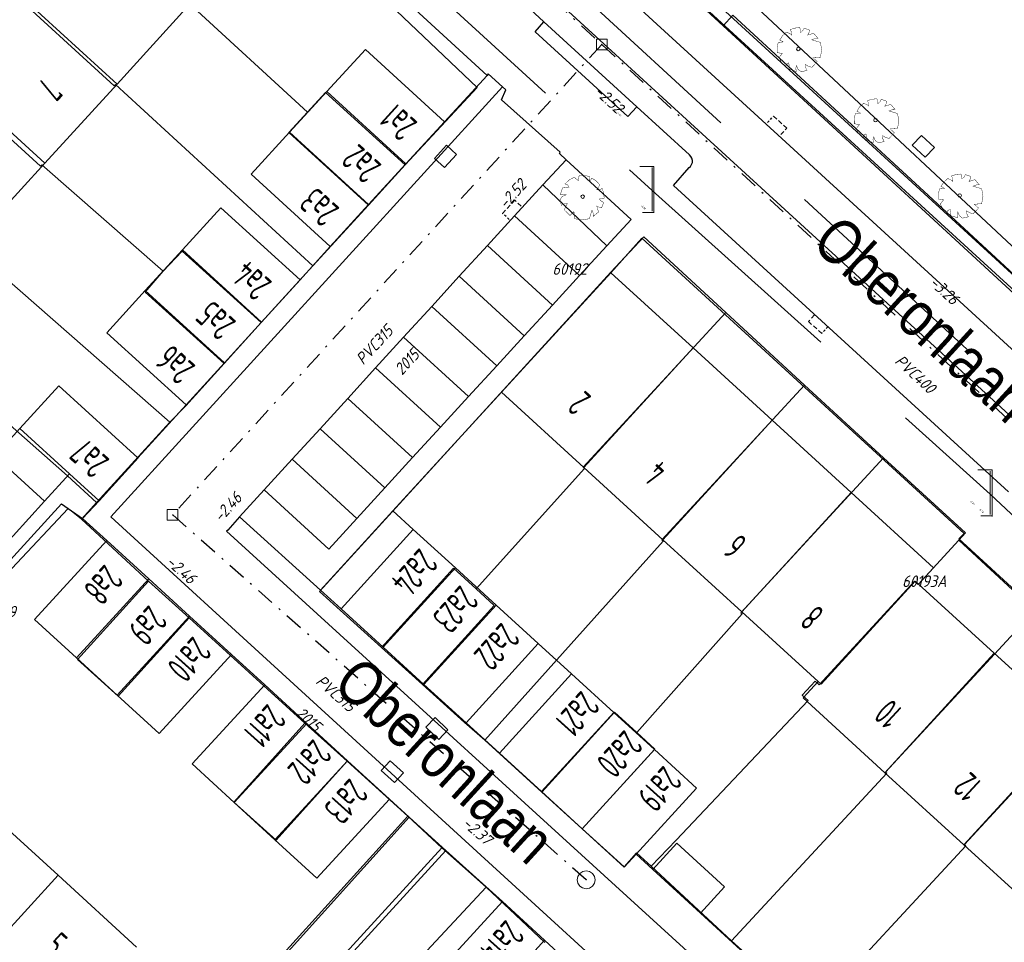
# Model space of a CAD drawing. Header units: metres. Extents: x 111546 to 149831, y 498798 to 507863.
# Tile 156 of 256: x 111795 to 111850, y 501493 to 501545. Entities that reach past the tile are written whole.
import ezdxf
from ezdxf.enums import TextEntityAlignment as Align

# ---------------------------------------------------------------- set-up
doc = ezdxf.new("R2010")
doc.units = ezdxf.units.M
for name, pattern in [('DASHDOT', [25.4, 12.7, -6.35, 0, -6.35]), ('DASHED', [19.05, 12.7, -6.35]), ('HIDDEN', [9.525, 6.35, -3.175])]:
    doc.linetypes.add(name, pattern=pattern)
doc.layers.add('0-kadastrale percelen', color=253, linetype='AI-KADASTRAAL', lineweight=9)
for name, color, linetype in [('2-bs-Put inspectie', 252, 'Continuous'), ('2-bs-Put inspectie nummer', 252, 'Continuous'), ('2-bs-Put Koppelstuk', 1, 'Continuous'), ('2-bs-Put Koppelstuk  nummer', 253, 'Continuous'), ('2-bs-Streng persleiding VW', 253, 'Continuous'), ('2-bs-Streng regenwater', 252, 'DASHDOT'), ('2-bs-Streng regenwater  aanlegjaar', 252, 'Continuous'), ('2-bs-Streng regenwater  bobtot', 252, 'Continuous'), ('2-bs-Streng regenwater diameter', 252, 'Continuous'), ('2-bs-Streng verb vwa', 252, 'DASHED'), ('2-bs-Streng volgeschuimd', 7, 'DASHED'), ('2-bs-Streng volgeschuimd bob', 3, 'Continuous'), ('3-bs-straatkolk', 252, 'Continuous'), ('3-bs-trottoirkolk', 252, 'Continuous'), ('3-vw-HV-304010-Opbreken tegels-opp', 150, 'AI-KADASTRAAL'), ('B01_HOOFDGEBOUW', 1, 'Continuous'), ('B02_BIJGEBOUW', 1, 'Continuous'), ('B07_TUSSENMUUR', 1, 'Continuous'), ('Default', 10, 'Continuous'), ('Q17_PARKEERVAK', 252, 'HIDDEN'), ('Q26_BOOM', 252, 'Continuous'), ('T02_RASTER', 252, 'Continuous'), ('V02_KNTOPENVERH', 252, 'Continuous'), ('V03_KNTTEGELPAD', 252, 'Continuous'), ('V04_KNTOP-INRIT', 252, 'Continuous'), ('Z02_HUISNUMMER', 7, 'Continuous'), ('Z06_STRAATNAAM', 7, 'Continuous')]:
    doc.layers.add(name, color=color, linetype=linetype)
doc.styles.get("Standard").update_dxf_attribs({"font": 'isocp-ie.shx'})
doc.styles.add('Zaanstad', font='ARIALN.TTF')
doc.linetypes.add('AI-KADASTRAAL', pattern='A,5.5,-2,["K",Standard,S=1.8,R=0,X=0,Y=-0.9],-2,5.5,-2,[5,NLCS.SHX,S=0.75,R=0,X=0,Y=0],-2', length=19)
pattern_1 = [(294.51638, (112010.33835, 501946.37295), (-0.2375469, -0.6359021), [0.4, -0.56]), (294.51638, (112010.27896, 501946.21397), (-0.2375469, -0.6359021), [0.16, -0.8]), (294.51638, (112010.49732, 501946.31356), (-0.2375469, -0.6359021), [0.16, -0.8])]

# ---------------------------------------------------------------- blocks, each defined once
blk = doc.blocks.new('Q26')
at = {"linetype": 'Continuous', "lineweight": 20, "const_width": 0.0225}
blk.add_lwpolyline([(0.757, 0.516), (1.237, 0.371), (1.308, -0.046), (1.235, -0.463), (0.83, -0.494), (1.061, -0.711), (0.757, -1.022), (0.565, -0.971), (0.395, -0.867), (0.404, -1.032), (0.49, -1.198), (0.163, -1.271), (-0.015, -1.136), (-0.097, -0.929), (-0.141, -1.084), (-0.112, -1.255), (-0.489, -1.131), (-0.532, -0.774), (-0.668, -0.854), (-0.707, -0.996), (-0.927, -0.766), (-1.083, -0.479), (-0.894, -0.246), (-1.181, -0.203), (-1.187, 0.104), (-1.122, 0.367), (-0.847, 0.398), (-1.04, 0.503), (-0.879, 0.749), (-0.663, 0.95), (-0.402, 0.826), (-0.388, 0.795), (-0.382, 0.942), (-0.452, 1.088), (-0.194, 1.172), (0.076, 1.199), (0.118, 1.07), (0.119, 0.935), (0.148, 0.935), (0.252, 1.031), (0.325, 1.167), (0.626, 1.059), (0.6, 0.925), (0.525, 0.78), (0.856, 0.885), (1.105, 0.593), (0.924, 0.584)], close=True, dxfattribs=at)
at = {"linetype": 'Continuous', "lineweight": 20}
blk.add_circle((0.001, -0.001), 0.0983, dxfattribs=at)
blk = doc.blocks.new('PUTVNB')
at = {"linetype": 'Continuous', "lineweight": 13}
blk.add_line((-0.008, -0.504), (-0.004, -0.498), dxfattribs=at)
at = {"linetype": 'Continuous', "lineweight": 13, "ltscale": 0.04, "flags": 128}
blk.add_lwpolyline([(-0.5, 0.5), (-0.5, -0.5), (0.5, -0.5), (0.5, 0.5), (-0.5, 0.5)], dxfattribs=at)
at = {"linetype": 'Continuous', "lineweight": 13}
blk.add_point((0, 0), dxfattribs=at)
blk = doc.blocks.new('PUTRNB')
at = {"layer": '2-bs-Put Koppelstuk', "linetype": 'Continuous', "lineweight": 0, "flags": 128}
blk.add_lwpolyline([(0.001, 0.502), (0.193, 0.462), (0.357, 0.354), (0.465, 0.19), (0.503, 0), (0.467, -0.188), (0.357, -0.354), (0.191, -0.464), (-0.001, -0.498), (-0.203, -0.456), (-0.351, -0.354), (-0.461, -0.184), (-0.497, 0), (-0.459, 0.19), (-0.351, 0.354), (-0.191, 0.46), (0.001, 0.502)], dxfattribs=at)
at = {"layer": '2-bs-Put Koppelstuk', "linetype": 'Continuous', "lineweight": 0}
blk.add_point((0, 0), dxfattribs=at)
blk = doc.blocks.new('DICH')
at = {"layer": '2-bs-Put Koppelstuk', "linetype": 'Continuous', "lineweight": 0}
for p, q in [((-0.688, 1.349), (0.098, 1.349)), ((0, 1.283), (0, -1.151)), ((0.098, 1.349), (0.098, -1.25)), ((0.098, -1.222), (-0.533, -1.222))]:
    blk.add_line(p, q, dxfattribs=at)
blk = doc.blocks.new('KOLK_M')
at = {"color": 0}
for p, q in [((-0.404, 0.475), (-0.569, -0.255)), ((0.569, 0.255), (-0.404, 0.475)), ((0.569, 0.255), (0.404, -0.475)), ((0.404, -0.475), (-0.569, -0.255))]:
    blk.add_line(p, q, dxfattribs=at)
blk = doc.blocks.new('KOLK_R')
at = {"color": 0, "linetype": 'DASHED', "ltscale": 0.02}
for points in [[(-0.486, 0.11), (-0.598, -0.376)], [(0.376, -0.598), (-0.598, -0.376)]]:
    blk.add_lwpolyline(points, dxfattribs=at)
at = {"color": 0, "linetype": 'DASHED', "ltscale": 0.01}
blk.add_lwpolyline([(0.486, -0.11), (0.376, -0.598)], dxfattribs=at)

msp = doc.modelspace()

# ---------------------------------------------------------------- hatches: boundary and pattern name
at = {"layer": '3-vw-HV-304010-Opbreken tegels-opp', "ltscale": 0.01}
h = msp.add_hatch(dxfattribs=at)
h.set_pattern_fill('GOST_GLASS', color=256, scale=0.08)
h.set_pattern_definition(pattern_1)
h.paths.add_polyline_path([(111800.5608, 501546.6785), (111799.7883, 501545.8316), (111801.3534, 501544.4042), (111802.1258, 501545.2512)], flags=9)
h = msp.add_hatch(dxfattribs=at)
h.set_pattern_fill('GOST_GLASS', color=256, scale=0.08)
h.set_pattern_definition(pattern_1)
h.paths.add_polyline_path([(111796.2507, 501541.8437), (111795.527, 501541.0503), (111797.0232, 501539.6857), (111797.7469, 501540.4791)], flags=9)
h = msp.add_hatch(dxfattribs=at)
h.set_pattern_fill('GOST_GLASS', color=256, scale=0.08)
h.set_pattern_definition(pattern_1)
h.paths.add_polyline_path([(111817.6329, 501538.9871), (111815.906, 501540.5567), (111814.468, 501538.9747), (111816.1949, 501537.405)], flags=9)
h = msp.add_hatch(dxfattribs=at)
h.set_pattern_fill('GOST_GLASS', color=256, scale=0.08)
h.set_pattern_definition(pattern_1)
h.paths.add_polyline_path([(111815.624, 501536.6138), (111813.7067, 501538.3595), (111812.2674, 501536.7786), (111814.1846, 501535.0329)], flags=9)
h = msp.add_hatch(dxfattribs=at)
h.set_pattern_fill('GOST_GLASS', color=256, scale=0.08)
h.set_pattern_definition(pattern_1)
h.paths.add_polyline_path([(111813.3288, 501534.2358), (111811.4023, 501535.9898), (111809.9002, 501534.3401), (111811.8267, 501532.586)], flags=9)
h = msp.add_hatch(dxfattribs=at)
h.set_pattern_fill('GOST_GLASS', color=256, scale=0.08)
h.set_pattern_definition(pattern_1)
h.paths.add_polyline_path([(111838.2495, 501532.0057), (111850.2498, 501521.0323), (111852.8685, 501523.896), (111840.8681, 501534.8694)], flags=9)
h = msp.add_hatch(dxfattribs=at)
h.set_pattern_fill('GOST_GLASS', color=256, scale=0.08)
h.set_pattern_definition(pattern_1)
h.paths.add_polyline_path([(111809.498, 501530.0518), (111807.5513, 501531.8243), (111806.1119, 501530.2434), (111808.0586, 501528.4709)], flags=9)
h = msp.add_hatch(dxfattribs=at)
h.set_pattern_fill('GOST_GLASS', color=256, scale=0.08)
h.set_pattern_definition(pattern_1)
h.paths.add_polyline_path([(111807.5464, 501527.8872), (111805.6137, 501529.6349), (111804.1172, 501527.9801), (111806.0499, 501526.2324)], flags=9)
h = msp.add_hatch(dxfattribs=at)
h.set_pattern_fill('GOST_GLASS', color=256, scale=0.08)
h.set_pattern_definition(pattern_1)
h.paths.add_polyline_path([(111805.2109, 501525.361), (111803.3, 501527.0994), (111801.8613, 501525.518), (111803.7722, 501523.7795)], flags=9)
h = msp.add_hatch(dxfattribs=at)
h.set_pattern_fill('GOST_GLASS', color=256, scale=0.08)
h.set_pattern_definition(pattern_1)
h.paths.add_polyline_path([(111827.3653, 501523.6305), (111826.4855, 501524.4419), (111825.0361, 501522.8703), (111825.9159, 501522.0589)], flags=9)
h = msp.add_hatch(dxfattribs=at)
h.set_pattern_fill('GOST_GLASS', color=256, scale=0.08)
h.set_pattern_definition(pattern_1)
h.paths.add_polyline_path([(111800.399, 501520.1158), (111798.526, 501521.8211), (111797.0866, 501520.2403), (111798.9596, 501518.5349)], flags=9)
h = msp.add_hatch(dxfattribs=at)
h.set_pattern_fill('GOST_GLASS', color=256, scale=0.08)
h.set_pattern_definition(pattern_1)
h.paths.add_polyline_path([(111831.6001, 501519.7026), (111830.7373, 501520.4983), (111829.3644, 501519.0097), (111830.2272, 501518.214)], flags=9)
h = msp.add_hatch(dxfattribs=at)
h.set_pattern_fill('GOST_GLASS', color=256, scale=0.08)
h.set_pattern_definition(pattern_1)
h.paths.add_polyline_path([(111836.1077, 501515.5721), (111835.2133, 501516.397), (111833.772, 501514.8342), (111834.6664, 501514.0093)], flags=9)
h = msp.add_hatch(dxfattribs=at)
h.set_pattern_fill('GOST_GLASS', color=256, scale=0.08)
h.set_pattern_definition(pattern_1)
h.paths.add_polyline_path([(111817.2859, 501515.5397), (111815.0594, 501513.0627), (111816.6494, 501511.6334), (111818.8759, 501514.1104)], flags=9)
h = msp.add_hatch(dxfattribs=at)
h.set_pattern_fill('GOST_GLASS', color=256, scale=0.08)
h.set_pattern_definition(pattern_1)
h.paths.add_polyline_path([(111799.6723, 501514.6288), (111797.9716, 501512.7513), (111799.5561, 501511.316), (111801.2568, 501513.1935)], flags=9)
h = msp.add_hatch(dxfattribs=at)
h.set_pattern_fill('GOST_GLASS', color=256, scale=0.08)
h.set_pattern_definition(pattern_1)
h.paths.add_polyline_path([(111819.5225, 501513.5326), (111817.3025, 501511.086), (111818.9548, 501509.5867), (111821.1748, 501512.0333)], flags=9)
h = msp.add_hatch(dxfattribs=at)
h.set_pattern_fill('GOST_GLASS', color=256, scale=0.08)
h.set_pattern_definition(pattern_1)
h.paths.add_polyline_path([(111802.092, 501512.4215), (111800.3189, 501510.4641), (111801.9844, 501508.9554), (111803.7575, 501510.9128)], flags=9)
h = msp.add_hatch(dxfattribs=at)
h.set_pattern_fill('GOST_GLASS', color=256, scale=0.08)
h.set_pattern_definition(pattern_1)
h.paths.add_polyline_path([(111840.3701, 501511.6226), (111839.5806, 501512.3507), (111838.2077, 501510.8621), (111838.9972, 501510.134)], flags=9)
h = msp.add_hatch(dxfattribs=at)
h.set_pattern_fill('GOST_GLASS', color=256, scale=0.08)
h.set_pattern_definition(pattern_1)
h.paths.add_polyline_path([(111821.8759, 501511.3757), (111819.676, 501508.9283), (111821.2661, 501507.4991), (111823.4659, 501509.9464)], flags=9)
h = msp.add_hatch(dxfattribs=at)
h.set_pattern_fill('GOST_GLASS', color=256, scale=0.08)
h.set_pattern_definition(pattern_1)
h.paths.add_polyline_path([(111804.6116, 501510.6052), (111802.5827, 501508.3501), (111804.1728, 501506.9196), (111806.2016, 501509.1747)], flags=9)
h = msp.add_hatch(dxfattribs=at)
h.set_pattern_fill('GOST_GLASS', color=256, scale=0.08)
h.set_pattern_definition(pattern_1)
h.paths.add_polyline_path([(111811.4466, 501507.2969), (111823.4562, 501496.3337), (111826.0724, 501499.1996), (111814.0628, 501510.1628)], flags=9)
h = msp.add_hatch(dxfattribs=at)
h.set_pattern_fill('GOST_GLASS', color=256, scale=0.08)
h.set_pattern_definition(pattern_1)
h.paths.add_polyline_path([(111826.34, 501507.5636), (111824.3119, 501505.3093), (111825.9013, 501503.8794), (111827.9294, 501506.1337)], flags=9)
h = msp.add_hatch(dxfattribs=at)
h.set_pattern_fill('GOST_GLASS', color=256, scale=0.08)
h.set_pattern_definition(pattern_1)
h.paths.add_polyline_path([(111844.7899, 501506.096), (111843.6328, 501507.1632), (111842.2588, 501505.6733), (111843.4158, 501504.6061)], flags=9)
h = msp.add_hatch(dxfattribs=at)
h.set_pattern_fill('GOST_GLASS', color=256, scale=0.08)
h.set_pattern_definition(pattern_1)
h.paths.add_polyline_path([(111808.787, 501506.8216), (111806.8923, 501504.7157), (111808.4817, 501503.2857), (111810.3764, 501505.3917)], flags=9)
h = msp.add_hatch(dxfattribs=at)
h.set_pattern_fill('GOST_GLASS', color=256, scale=0.08)
h.set_pattern_definition(pattern_1)
h.paths.add_polyline_path([(111828.7578, 501505.3626), (111826.5817, 501502.9726), (111828.1632, 501501.5327), (111830.3393, 501503.9226)], flags=9)
h = msp.add_hatch(dxfattribs=at)
h.set_pattern_fill('GOST_GLASS', color=256, scale=0.08)
h.set_pattern_definition(pattern_1)
h.paths.add_polyline_path([(111811.346, 501504.8536), (111809.2778, 501502.5548), (111810.8672, 501501.1249), (111812.9354, 501503.4237)], flags=9)
h = msp.add_hatch(dxfattribs=at)
h.set_pattern_fill('GOST_GLASS', color=256, scale=0.08)
h.set_pattern_definition(pattern_1)
h.paths.add_polyline_path([(111830.8895, 501503.4411), (111828.7892, 501501.1066), (111830.4599, 501499.6036), (111832.5601, 501501.9381)], flags=9)
h = msp.add_hatch(dxfattribs=at)
h.set_pattern_fill('GOST_GLASS', color=256, scale=0.08)
h.set_pattern_definition(pattern_1)
h.paths.add_polyline_path([(111849.2467, 501502.0147), (111848.0189, 501503.147), (111846.5695, 501501.5754), (111847.7973, 501500.4431)], flags=9)
h = msp.add_hatch(dxfattribs=at)
h.set_pattern_fill('GOST_GLASS', color=256, scale=0.08)
h.set_pattern_definition(pattern_1)
h.paths.add_polyline_path([(111813.3327, 501502.7231), (111811.2561, 501500.415), (111812.9148, 501498.9228), (111814.9914, 501501.2309)], flags=9)
h = msp.add_hatch(dxfattribs=at)
h.set_pattern_fill('GOST_GLASS', color=256, scale=0.08)
h.set_pattern_definition(pattern_1)
h.paths.add_polyline_path([(111822.124, 501494.7376), (111820.0292, 501492.4092), (111821.6186, 501490.9793), (111823.7134, 501493.3077)], flags=9)
h = msp.add_hatch(dxfattribs=at)
h.set_pattern_fill('GOST_GLASS', color=256, scale=0.08)
h.set_pattern_definition(pattern_1)
h.paths.add_polyline_path([(111795.8474, 501492.4881), (111796.6936, 501491.715), (111798.1223, 501493.2788), (111797.2761, 501494.0519)], flags=9)

# ---------------------------------------------------------------- linework, layer by layer
at = {"layer": '0-kadastrale percelen', "ltscale": 0.25}
for p, q in [((111814.476, 501534.319), (111816.527, 501536.572)), ((111811.355, 501530.924), (111814.476, 501534.319)), ((111834.468, 501528.319), (111829.878, 501532.546)), ((111808.47, 501527.752), (111811.355, 501530.924)), ((111838.882, 501524.254), (111834.468, 501528.319)), ((111806.389, 501525.452), (111808.47, 501527.752)), ((111843.302, 501520.183), (111838.882, 501524.254)), ((111799.247, 501517.685), (111803.351, 501522.172)), ((111798.41, 501516.738), (111799.247, 501517.685)), ((111802.161, 501513.283), (111798.41, 501516.738)), ((111851.764, 501511.625), (111847.513, 501515.572)), ((111804.438, 501511.219), (111802.161, 501513.283)), ((111810.918, 501505.327), (111804.438, 501511.219)), ((111815.206, 501509.562), (111817.486, 501507.495)), ((111813.288, 501503.195), (111810.918, 501505.327)), ((111820.98, 501504.371), (111824.177, 501501.473)), ((111816.671, 501500.117), (111813.288, 501503.195)), ((111824.177, 501501.473), (111826.434, 501499.416)), ((111796.249, 501477.607), (111816.671, 501500.117)), ((111818.568, 501498.355), (111816.671, 501500.117)), ((111818.568, 501498.355), (111798.045, 501475.852)), ((111821.054, 501496.141), (111818.568, 501498.355)), ((111830.3, 501497.324), (111834.795, 501493.143)), ((111824.344, 501493.049), (111821.054, 501496.141))]:
    msp.add_line(p, q, dxfattribs=at)
for points in [[(111744.9519, 501515.5025), (111796.385, 501571.993), (111876.737, 501498.398)], [(111808.13, 501569.41), (111808.225, 501569.151), (111807.871, 501568.714), (111834.318, 501544.357)], [(111816.527, 501536.572), (111820.553, 501540.91), (111807.034, 501553.788), (111800.105, 501560.099), (111799.118, 501560.801), (111797.99, 501561.159), (111796.71, 501561.196), (111795.676, 501560.914), (111794.773, 501560.387), (111794.032, 501559.682), (111791.688, 501557.111)], [(111811.063, 501539.531), (111804.437, 501545.6), (111804.37, 501545.526), (111791.688, 501557.111)], [(111787.565, 501552.588), (111800.244, 501541.008), (111800.311, 501541.082), (111811.355, 501530.924)], [(111802.977, 501530.631), (111796.193, 501536.573), (111796.126, 501536.499), (111783.453, 501548.076)], [(111834.318, 501544.357), (111834.867, 501544.955), (111845.315, 501535.322), (111855.372, 501526.013)], [(111834.318, 501544.357), (111854.854, 501525.443), (111855.372, 501526.013)], [(111803.351, 501522.172), (111792.075, 501532.063), (111792.008, 501531.989), (111779.339, 501543.562)], [(111811.063, 501539.531), (111812.063, 501540.636), (111816.527, 501536.572)], [(111814.476, 501534.319), (111810.011, 501538.382), (111811.063, 501539.531)], [(111799.247, 501517.685), (111797.627, 501519.171), (111788.944, 501526.835), (111788.048, 501527.653), (111779.67, 501535.306)], [(111829.878, 501532.546), (111828.039, 501530.565), (111811.739, 501512.706), (111815.206, 501509.562)], [(111808.47, 501527.752), (111804.047, 501531.753), (111802.977, 501530.631)], [(111802.977, 501530.631), (111801.966, 501529.454), (111806.389, 501525.452)], [(111820.489, 501512.839), (111826.552, 501519.58), (111826.478, 501519.648), (111834.468, 501528.319)], [(111803.351, 501522.172), (111804.248, 501523.085), (111806.389, 501525.452)], [(111820.98, 501504.371), (111830.964, 501515.513), (111830.89, 501515.581), (111838.882, 501524.254)], [(111829.487, 501504.809), (111835.385, 501511.441), (111835.311, 501511.509), (111843.302, 501520.183)], [(111847.513, 501515.572), (111847.88, 501515.975), (111843.302, 501520.183)], [(111798.41, 501516.738), (111797.658, 501517.337), (111794.504, 501513.991)], [(111830.3, 501497.324), (111831.696, 501498.776), (111839.07, 501506.593), (111838.745, 501506.892), (111839.47, 501507.678), (111839.685, 501507.48), (111845.025, 501513.278), (111845.238, 501513.082), (111847.513, 501515.572)], [(111815.206, 501509.562), (111819.23, 501513.996), (111820.489, 501512.839)], [(111804.438, 501511.219), (111800.466, 501506.835), (111798.189, 501508.899), (111802.161, 501513.283)], [(111820.489, 501512.839), (111821.513, 501511.914), (111817.486, 501507.495)], [(111834.795, 501493.143), (111843.484, 501502.524), (111843.411, 501502.592), (111851.764, 501511.625)], [(111838.853, 501488.689), (111847.895, 501498.459), (111847.822, 501498.527), (111856.159, 501507.541)], [(111817.486, 501507.495), (111819.844, 501505.356), (111820.98, 501504.371)], [(111824.177, 501501.473), (111828.247, 501505.938), (111829.487, 501504.809)], [(111813.288, 501503.195), (111809.311, 501498.773), (111806.941, 501500.905), (111810.918, 501505.327)], [(111829.487, 501504.809), (111830.505, 501503.881), (111826.434, 501499.416)], [(111826.434, 501499.416), (111828.774, 501497.284), (111829.48, 501498.07), (111830.3, 501497.324)], [(111800.028, 501474.116), (111800.481, 501473.719), (111802.66, 501476.201), (111802.468, 501476.364), (111803.312, 501477.287), (111803.542, 501477.067), (111810.477, 501484.651), (111810.547, 501484.589), (111812.233, 501486.434), (111812.106, 501486.548), (111821.054, 501496.141)], [(111834.795, 501493.143), (111835.565, 501492.439), (111835.244, 501492.037)]]:
    msp.add_lwpolyline(points, dxfattribs=at)
at = {"layer": '2-bs-Streng regenwater', "ltscale": 0.08, "flags": 128}
for points in [[(111794.9472, 501573.16), (111827.5291, 501543.3159)], [(111827.5291, 501543.3159), (111803.5102, 501516.9864)], [(111827.5291, 501543.3159), (111875.4795, 501499.0547)], [(111826.6553, 501496.5596), (111803.5102, 501516.9864)]]:
    msp.add_lwpolyline(points, dxfattribs=at)
at = {"layer": '2-bs-Streng verb vwa', "flags": 128}
msp.add_lwpolyline([(111796.8244, 501573.3439), (111852.7242, 501521.8715)], dxfattribs=at)
at = {"layer": '2-bs-Streng volgeschuimd', "flags": 128}
for points in [[(111800.953, 501562.011), (111830.342, 501535.142)], [(111830.342, 501535.142), (111849.2681, 501518.1496)], [(111849.2681, 501518.1496), (111869.314, 501499.239)]]:
    msp.add_lwpolyline(points, dxfattribs=at)
at = {"layer": 'B01_HOOFDGEBOUW'}
for p, q in [((111804.44, 501545.53), (111800.4, 501541.102)), ((111800.4, 501541.102), (111796.36, 501536.674)), ((111796.36, 501536.674), (111792.32, 501532.246)), ((111828.026, 501530.539), (111821.916, 501523.854)), ((111828.026, 501530.539), (111821.916, 501523.854)), ((111832.635, 501526.327), (111828.026, 501530.539)), ((111832.635, 501526.327), (111828.026, 501530.539)), ((111837.06, 501522.282), (111832.635, 501526.327)), ((111821.916, 501523.854), (111826.525, 501519.642)), ((111821.916, 501523.854), (111826.525, 501519.642)), ((111841.485, 501518.239), (111837.06, 501522.282)), ((111826.525, 501519.642), (111830.95, 501515.597)), ((111830.95, 501515.597), (111835.375, 501511.553)), ((111849.489, 501509.239), (111845.255, 501513.109)), ((111835.375, 501511.553), (111839.636, 501507.659)), ((111853.908, 501505.201), (111849.489, 501509.239)), ((111843.377, 501502.551), (111847.796, 501498.513)), ((111797.1, 501496.813), (111792.709, 501500.834)), ((111847.796, 501498.513), (111852.214, 501494.475)), ((111801.49, 501492.791), (111797.1, 501496.813))]:
    msp.add_line(p, q, dxfattribs=at)
for points in [[(111845.255, 501513.109), (111846.094, 501514.026), (111841.485, 501518.239)], [(111839.636, 501507.659), (111838.795, 501506.739), (111843.377, 501502.551)]]:
    msp.add_lwpolyline(points, dxfattribs=at)
at = {"layer": 'B02_BIJGEBOUW'}
for p, q in [((111812.144, 501540.687), (111810.056, 501538.409)), ((111816.567, 501536.633), (111818.722, 501538.984)), ((111816.567, 501536.633), (111818.722, 501538.984)), ((111814.479, 501534.355), (111816.567, 501536.633)), ((111812.324, 501532.004), (111814.479, 501534.355)), ((111804.057, 501531.823), (111801.976, 501529.539)), ((111808.492, 501527.781), (111810.64, 501530.138)), ((111808.492, 501527.781), (111810.64, 501530.138)), ((111806.41, 501525.497), (111808.492, 501527.781)), ((111804.262, 501523.14), (111806.41, 501525.497)), ((111793.566, 501520.292), (111794.958, 501521.819)), ((111796.344, 501517.759), (111793.566, 501520.292)), ((111796.344, 501517.759), (111793.566, 501520.292)), ((111797.736, 501519.287), (111796.344, 501517.759)), ((111797.736, 501519.287), (111796.344, 501517.759)), ((111799.394, 501517.78), (111797.736, 501519.287)), ((111799.394, 501517.78), (111797.736, 501519.287)), ((111811.793, 501512.768), (111815.835, 501517.206)), ((111811.793, 501512.768), (111815.835, 501517.206)), ((111815.835, 501517.206), (111816.978, 501516.166)), ((111815.835, 501517.206), (111816.978, 501516.166)), ((111816.978, 501516.166), (111819.335, 501514.018)), ((111802.174, 501513.405), (111799.822, 501515.555)), ((111802.174, 501513.405), (111799.822, 501515.555)), ((111819.335, 501514.018), (111821.619, 501511.938)), ((111804.453, 501511.322), (111802.174, 501513.405)), ((111812.936, 501511.728), (111811.793, 501512.768)), ((111812.936, 501511.728), (111811.793, 501512.768)), ((111821.619, 501511.938), (111823.977, 501509.791)), ((111815.293, 501509.58), (111812.936, 501511.728)), ((111806.806, 501509.172), (111804.453, 501511.322)), ((111806.806, 501509.172), (111804.453, 501511.322)), ((111823.977, 501509.791), (111819.935, 501505.353)), ((111823.977, 501509.791), (111825.842, 501508.08)), ((111817.577, 501507.5), (111815.293, 501509.58)), ((111798.127, 501508.976), (111800.406, 501506.893)), ((111821.795, 501503.651), (111825.842, 501508.08)), ((111825.842, 501508.08), (111828.196, 501505.929)), ((111819.935, 501505.353), (111817.577, 501507.5)), ((111808.668, 501507.472), (111811.018, 501505.315)), ((111808.668, 501507.472), (111811.018, 501505.315)), ((111828.196, 501505.929), (111830.476, 501503.846)), ((111811.018, 501505.315), (111813.296, 501503.225)), ((111819.935, 501505.353), (111821.795, 501503.651)), ((111824.148, 501501.5), (111821.795, 501503.651)), ((111813.296, 501503.225), (111815.646, 501501.068)), ((111813.296, 501503.225), (111815.646, 501501.068)), ((111826.428, 501499.416), (111824.148, 501501.5)), ((111809.239, 501498.805), (111806.961, 501500.895)), ((111833.054, 501494.692), (111830.377, 501497.144)), ((111833.054, 501494.692), (111830.377, 501497.144)), ((111821.971, 501495.34), (111824.324, 501493.183)), ((111821.971, 501495.34), (111824.324, 501493.183)), ((111824.324, 501493.183), (111826.604, 501491.092))]:
    msp.add_line(p, q, dxfattribs=at)
for points in [[(111818.722, 501538.984), (111814.299, 501543.038), (111812.144, 501540.687)], [(111818.722, 501538.984), (111814.299, 501543.038), (111812.144, 501540.687)], [(111810.056, 501538.409), (111807.901, 501536.058), (111812.324, 501532.004)], [(111810.64, 501530.138), (111806.206, 501534.179), (111804.057, 501531.823)], [(111810.64, 501530.138), (111806.206, 501534.179), (111804.057, 501531.823)], [(111801.976, 501529.539), (111799.828, 501527.182), (111804.262, 501523.14)], [(111794.958, 501521.819), (111797.14, 501524.213), (111801.5647, 501520.1804)], [(111794.958, 501521.819), (111797.14, 501524.213), (111801.5647, 501520.1804)], [(111801.5647, 501520.1804), (111801.575, 501520.171), (111799.394, 501517.78)], [(111801.5647, 501520.1804), (111801.575, 501520.171), (111799.394, 501517.78)], [(111799.822, 501515.555), (111795.774, 501511.126), (111798.127, 501508.976)], [(111799.822, 501515.555), (111795.774, 501511.126), (111798.127, 501508.976)], [(111800.406, 501506.893), (111802.758, 501504.743), (111806.806, 501509.172)], [(111800.406, 501506.893), (111802.758, 501504.743), (111806.806, 501509.172)], [(111806.961, 501500.895), (111804.611, 501503.052), (111808.668, 501507.472)], [(111806.961, 501500.895), (111804.611, 501503.052), (111808.668, 501507.472)], [(111830.476, 501503.846), (111832.829, 501501.695), (111829.447, 501497.9938)], [(111830.476, 501503.846), (111832.829, 501501.695), (111829.447, 501497.9938)], [(111815.646, 501501.068), (111811.589, 501496.648), (111809.239, 501498.805)], [(111815.646, 501501.068), (111811.589, 501496.648), (111809.239, 501498.805)], [(111829.447, 501497.9938), (111828.782, 501497.266), (111826.428, 501499.416)], [(111829.447, 501497.9938), (111828.782, 501497.266), (111826.428, 501499.416)], [(111830.377, 501497.144), (111831.728, 501498.619), (111834.403, 501496.168), (111833.054, 501494.692)], [(111830.377, 501497.144), (111831.728, 501498.619), (111834.403, 501496.168), (111833.054, 501494.692)], [(111820.268, 501488.761), (111817.916, 501490.918), (111821.971, 501495.34)], [(111820.268, 501488.761), (111817.916, 501490.918), (111821.971, 501495.34)]]:
    msp.add_lwpolyline(points, dxfattribs=at)
at = {"layer": 'B07_TUSSENMUUR'}
for p, q in [((111793.708, 501547.209), (111800.4, 501541.102)), ((111789.668, 501542.781), (111796.36, 501536.674)), ((111816.567, 501536.633), (111812.144, 501540.687)), ((111810.056, 501538.409), (111814.479, 501534.355)), ((111808.492, 501527.781), (111804.057, 501531.823)), ((111801.976, 501529.539), (111806.41, 501525.497)), ((111832.635, 501526.327), (111826.525, 501519.642)), ((111830.95, 501515.597), (111837.06, 501522.282)), ((111797.736, 501519.287), (111794.958, 501521.819)), ((111835.375, 501511.553), (111841.485, 501518.239)), ((111816.978, 501516.166), (111812.936, 501511.728)), ((111819.335, 501514.018), (111815.293, 501509.58)), ((111802.174, 501513.405), (111798.127, 501508.976)), ((111821.619, 501511.938), (111817.577, 501507.5)), ((111800.406, 501506.893), (111804.453, 501511.322)), ((111849.489, 501509.239), (111843.377, 501502.551)), ((111824.148, 501501.5), (111828.196, 501505.929)), ((111806.961, 501500.895), (111811.018, 501505.315)), ((111853.908, 501505.201), (111847.796, 501498.513)), ((111830.476, 501503.846), (111826.428, 501499.416)), ((111813.296, 501503.225), (111809.239, 501498.805)), ((111797.1, 501496.813), (111790.16, 501489.2)), ((111820.268, 501488.761), (111824.324, 501493.183))]:
    msp.add_line(p, q, dxfattribs=at)
msp.add_lwpolyline([(111845.255, 501513.109), (111845.071, 501513.277), (111839.799, 501507.51), (111839.636, 501507.659)], dxfattribs=at)
at = {"layer": 'Q17_PARKEERVAK'}
for p, q in [((111826.2843, 501530.393), (111822.6431, 501533.7194)), ((111826.2843, 501530.393), (111822.6431, 501533.7194)), ((111821.1287, 501532.0616), (111824.7646, 501528.733)), ((111821.1287, 501532.0616), (111824.7646, 501528.733)), ((111819.5547, 501530.3388), (111823.1889, 501527.0118)), ((111819.5547, 501530.3388), (111823.1889, 501527.0118)), ((111821.6479, 501525.3285), (111818.012, 501528.65)), ((111821.6479, 501525.3285), (111818.012, 501528.65)), ((111816.4408, 501526.9302), (111820.0714, 501523.6065)), ((111816.4408, 501526.9302), (111820.0714, 501523.6065)), ((111818.5019, 501521.8921), (111814.8697, 501525.2103)), ((111818.5019, 501521.8921), (111814.8697, 501525.2103)), ((111816.9429, 501520.1892), (111813.3125, 501523.5057)), ((111816.9429, 501520.1892), (111813.3125, 501523.5057)), ((111815.3889, 501518.4917), (111811.7602, 501521.8066)), ((111815.3889, 501518.4917), (111811.7602, 501521.8066)), ((111813.8234, 501516.7817), (111810.1966, 501520.095)), ((111813.8234, 501516.7817), (111810.1966, 501520.095))]:
    msp.add_line(p, q, dxfattribs=at)
at = {"layer": 'T02_RASTER', "ltscale": 0.25}
msp.add_line((111838.745, 501506.892), (111838.737, 501506.882), dxfattribs=at)
at = {"layer": 'V02_KNTOPENVERH'}
for p, q in [((111824.294, 501544.586), (111821.353, 501547.286)), ((111824.294, 501544.586), (111821.353, 501547.286)), ((111829.488, 501539.822), (111824.294, 501544.586)), ((111829.488, 501539.822), (111824.294, 501544.586)), ((111832.432, 501537.13), (111829.488, 501539.822)), ((111832.432, 501537.13), (111829.488, 501539.822)), ((111825.535, 501536.856), (111824.225, 501535.451)), ((111825.535, 501536.856), (111824.225, 501535.451)), ((111831.537, 501535.426), (111832.427, 501536.434)), ((111831.537, 501535.426), (111832.427, 501536.434)), ((111824.225, 501535.451), (111822.6431, 501533.7194)), ((111824.225, 501535.451), (111822.6431, 501533.7194)), ((111824.225, 501535.451), (111827.804, 501532.053)), ((111824.225, 501535.451), (111827.804, 501532.053)), ((111850.285, 501518.271), (111831.537, 501535.426)), ((111850.285, 501518.271), (111831.537, 501535.426)), ((111822.6431, 501533.7194), (111821.1287, 501532.0616)), ((111822.6431, 501533.7194), (111821.1287, 501532.0616)), ((111812.324, 501532.004), (111810.64, 501530.138)), ((111812.324, 501532.004), (111810.64, 501530.138)), ((111821.1287, 501532.0616), (111819.5547, 501530.3388)), ((111821.1287, 501532.0616), (111819.5547, 501530.3388)), ((111827.804, 501532.053), (111826.2843, 501530.393)), ((111827.804, 501532.053), (111826.2843, 501530.393)), ((111819.5547, 501530.3388), (111818.012, 501528.65)), ((111819.5547, 501530.3388), (111818.012, 501528.65)), ((111826.2843, 501530.393), (111824.7646, 501528.733)), ((111826.2843, 501530.393), (111824.7646, 501528.733)), ((111818.012, 501528.65), (111816.4408, 501526.9302)), ((111818.012, 501528.65), (111816.4408, 501526.9302)), ((111824.7646, 501528.733), (111823.1889, 501527.0118)), ((111824.7646, 501528.733), (111823.1889, 501527.0118)), ((111816.4408, 501526.9302), (111814.8697, 501525.2103)), ((111816.4408, 501526.9302), (111814.8697, 501525.2103)), ((111823.1889, 501527.0118), (111821.6479, 501525.3285)), ((111823.1889, 501527.0118), (111821.6479, 501525.3285)), ((111814.8697, 501525.2103), (111813.3125, 501523.5057)), ((111814.8697, 501525.2103), (111813.3125, 501523.5057)), ((111821.6479, 501525.3285), (111820.0714, 501523.6065)), ((111821.6479, 501525.3285), (111820.0714, 501523.6065)), ((111813.3125, 501523.5057), (111811.7602, 501521.8066)), ((111813.3125, 501523.5057), (111811.7602, 501521.8066)), ((111820.0714, 501523.6065), (111818.5019, 501521.8921)), ((111820.0714, 501523.6065), (111818.5019, 501521.8921)), ((111804.262, 501523.14), (111801.5647, 501520.1804)), ((111804.262, 501523.14), (111801.5647, 501520.1804)), ((111818.5019, 501521.8921), (111816.9429, 501520.1892)), ((111818.5019, 501521.8921), (111816.9429, 501520.1892)), ((111811.7602, 501521.8066), (111810.1966, 501520.095)), ((111811.7602, 501521.8066), (111810.1966, 501520.095)), ((111816.9429, 501520.1892), (111815.3889, 501518.4917)), ((111816.9429, 501520.1892), (111815.3889, 501518.4917)), ((111810.1966, 501520.095), (111808.629, 501518.379)), ((111810.1966, 501520.095), (111808.629, 501518.379)), ((111808.629, 501518.379), (111807.259, 501516.868)), ((111808.629, 501518.379), (111807.259, 501516.868)), ((111815.3889, 501518.4917), (111813.8234, 501516.7817)), ((111815.3889, 501518.4917), (111813.8234, 501516.7817)), ((111799.394, 501517.78), (111798.468, 501516.786)), ((111799.394, 501517.78), (111798.468, 501516.786)), ((111807.259, 501516.868), (111811.793, 501512.768)), ((111807.259, 501516.868), (111811.793, 501512.768)), ((111798.468, 501516.786), (111799.822, 501515.555)), ((111798.468, 501516.786), (111799.822, 501515.555)), ((111808.668, 501507.472), (111806.806, 501509.172)), ((111808.668, 501507.472), (111806.806, 501509.172)), ((111815.646, 501501.068), (111816.744, 501500.065)), ((111815.646, 501501.068), (111816.744, 501500.065)), ((111816.744, 501500.065), (111818.806, 501498.203)), ((111816.744, 501500.065), (111818.806, 501498.203)), ((111818.806, 501498.203), (111821.971, 501495.34)), ((111818.806, 501498.203), (111821.971, 501495.34)), ((111830.377, 501497.144), (111829.447, 501497.9938)), ((111830.377, 501497.144), (111829.447, 501497.9938)), ((111835.521, 501492.433), (111833.054, 501494.692)), ((111835.521, 501492.433), (111833.054, 501494.692))]:
    msp.add_line(p, q, dxfattribs=at)
for points in [[(111806.16, 501566.85), (111836.272, 501539.266), (111854.87, 501522.24)], [(111806.16, 501566.85), (111836.272, 501539.266), (111854.87, 501522.24)], [(111821.9776, 501540.9443), (111821.177, 501541.665), (111821.112, 501541.584)], [(111821.9776, 501540.9443), (111821.177, 501541.665), (111821.112, 501541.584)], [(111821.9776, 501540.9443), (111800.053, 501516.882), (111830.773, 501488.773)], [(111821.9776, 501540.9443), (111800.053, 501516.882), (111830.773, 501488.773)], [(111825.535, 501536.856), (111825.16, 501537.221), (111825.199, 501537.284), (111821.921, 501540.225), (111822.159, 501540.781), (111821.9776, 501540.9443)], [(111825.535, 501536.856), (111825.16, 501537.221), (111825.199, 501537.284), (111821.921, 501540.225), (111822.159, 501540.781), (111821.9776, 501540.9443)], [(111813.8234, 501516.7817), (111812.261, 501515.075), (111808.629, 501518.379)], [(111813.8234, 501516.7817), (111812.261, 501515.075), (111808.629, 501518.379)], [(111807.259, 501516.868), (111806.602, 501516.131), (111806.533, 501516.068), (111833.37, 501491.598), (111830.773, 501488.773)], [(111807.259, 501516.868), (111806.602, 501516.131), (111806.533, 501516.068), (111833.37, 501491.598), (111830.773, 501488.773)]]:
    msp.add_lwpolyline(points, dxfattribs=at)
for centre, radius, start, end in [((111832.1709, 501536.7803), 0.4307, 306.48461, 350.74001), ((111832.1709, 501536.7803), 0.4307, 306.48461, 350.74001), ((111832.1682, 501536.7852), 0.4341, 350.16321, 52.58828), ((111832.1682, 501536.7852), 0.4341, 350.16321, 52.58828)]:
    msp.add_arc(centre, radius, start, end, dxfattribs=at)
at = {"layer": 'V03_KNTTEGELPAD'}
for p, q in [((111811.579, 501565.271), (111837.9601, 501541.11)), ((111811.579, 501565.271), (111837.9601, 501541.11)), ((111821.112, 501541.584), (111818.722, 501538.984)), ((111821.112, 501541.584), (111818.722, 501538.984)), ((111837.9601, 501541.11), (111854.9311, 501525.5735)), ((111837.9601, 501541.11), (111854.9311, 501525.5735)), ((111815.835, 501517.206), (111821.916, 501523.854)), ((111821.916, 501523.854), (111815.835, 501517.206)), ((111821.916, 501523.854), (111815.835, 501517.206)), ((111792.011, 501512.989), (111796.344, 501517.759)), ((111797.299, 501517.605), (111798.468, 501516.786)), ((111797.299, 501517.605), (111798.468, 501516.786)), ((111816.744, 501500.065), (111806.25, 501488.432)), ((111816.744, 501500.065), (111806.25, 501488.432)), ((111813.063, 501491.92), (111818.806, 501498.203)), ((111813.063, 501491.92), (111818.806, 501498.203))]:
    msp.add_line(p, q, dxfattribs=at)
for points in [[(111800.224, 501560.14), (111802.45, 501558.105), (111802.766, 501558.427), (111821.112, 501541.584)], [(111800.224, 501560.14), (111802.45, 501558.105), (111802.766, 501558.427), (111821.112, 501541.584)], [(111855.0195, 501527.7871), (111835.379, 501546.166), (111834.451, 501545.161), (111855.339, 501526.019)], [(111855.0195, 501527.7871), (111835.379, 501546.166), (111834.451, 501545.161), (111855.339, 501526.019)], [(111825.535, 501536.856), (111829.167, 501533.527), (111827.804, 501532.053)], [(111825.535, 501536.856), (111829.167, 501533.527), (111827.804, 501532.053)], [(111870.695, 501494.361), (111847.509, 501515.642), (111847.807, 501515.947), (111829.763, 501532.473), (111828.026, 501530.539)], [(111870.695, 501494.361), (111847.509, 501515.642), (111847.807, 501515.947), (111829.763, 501532.473), (111828.026, 501530.539)], [(111797.299, 501517.605), (111783.543, 501502.526), (111783.884, 501502.212)]]:
    msp.add_lwpolyline(points, dxfattribs=at)
at = {"layer": 'V04_KNTOP-INRIT'}
msp.add_lwpolyline([(111829.488, 501539.822), (111828.987, 501539.29), (111823.805, 501544.027), (111824.294, 501544.586)], dxfattribs=at)
msp.add_lwpolyline([(111829.488, 501539.822), (111828.987, 501539.29), (111823.805, 501544.027), (111824.294, 501544.586)], dxfattribs=at)

# ---------------------------------------------------------------- block references
at = {"layer": '2-bs-Put inspectie', "xscale": 0.6, "yscale": 0.6, "zscale": 0.6}
for p in [(111827.5291, 501543.3159), (111803.5102, 501516.9864)]:
    msp.add_blockref('PUTVNB', p, dxfattribs=at)
at = {"layer": '2-bs-Put Koppelstuk'}
msp.add_blockref('PUTRNB', (111826.6553, 501496.5596), dxfattribs=at)
at = {"layer": '3-bs-straatkolk'}
for p, rotation in [((111845.52, 501537.614), 329.6829356), ((111818.779, 501537.05), 240.1319787), ((111818.302, 501505.033), 149.3214214), ((111815.802, 501502.613), 150.4486416)]:
    msp.add_blockref('KOLK_M', p, dxfattribs=dict(at, rotation=rotation))
at = {"layer": '3-bs-trottoirkolk'}
for p, rotation in [((111837.174, 501538.605), 150.105416), ((111822.682, 501533.892), 240.1139701), ((111839.804, 501527.839), 330.4786141)]:
    msp.add_blockref('KOLK_R', p, dxfattribs=dict(at, rotation=rotation))
at = {"layer": 'Default'}
for p in [(111830.342, 501535.142), (111849.2681, 501518.1496)]:
    msp.add_blockref('DICH', p, dxfattribs=at)
at = {"layer": 'Q26_BOOM'}
for p in [(111838.526, 501543.061), (111842.844, 501539.079), (111847.553, 501534.867)]:
    msp.add_blockref('Q26', p, dxfattribs=at)
at = {"layer": 'Q26_BOOM', "rotation": 270}
msp.add_blockref('Q26', (111826.463, 501534.8), dxfattribs=at)
msp.add_blockref('Q26', (111826.463, 501534.8), dxfattribs=at)

# ---------------------------------------------------------------- texts
at = {"layer": '2-bs-Put inspectie nummer', "oblique": 15}
msp.add_text('60209', height=0.65, dxfattribs=at).set_placement((111792.6851, 501511.0447), align=Align.BOTTOM_LEFT)
at = {"layer": '2-bs-Put Koppelstuk  nummer', "oblique": 15}
for s, p in [('60192', (111824.7621, 501530.2288)), ('60193A', (111844.3346, 501512.7534))]:
    msp.add_text(s, height=0.65, dxfattribs=at).set_placement(p, align=Align.BOTTOM_LEFT)
at = {"layer": '2-bs-Streng persleiding VW', "oblique": 15}
msp.add_text('-3.26', height=0.65, rotation=317.36121, dxfattribs=at).set_placement((111845.68, 501529.7748), align=Align.BOTTOM_LEFT)
at = {"layer": '2-bs-Streng regenwater  aanlegjaar', "oblique": 15}
for rotation, p in [(47.62762, (111816.4921, 501524.6333)), (318.56998, (111810.204, 501505.6565))]:
    msp.add_text('2015', height=0.65, rotation=rotation, dxfattribs=at).set_placement(p, align=Align.BOTTOM_LEFT)
at = {"layer": '2-bs-Streng regenwater  bobtot', "oblique": 15}
for s, rotation, p in [('-2.52', 317.29109, (111826.9182, 501540.4775)), ('-2.52', 47.62762, (111822.2993, 501533.9274)), ('-2.46', 47.62762, (111806.3521, 501516.3922)), ('-2.46', 318.56998, (111802.9628, 501514.135)), ('-2.37', 318.56998, (111819.5475, 501499.4982))]:
    msp.add_text(s, height=0.65, rotation=rotation, dxfattribs=at).set_placement(p, align=Align.BOTTOM_LEFT)
at = {"layer": '2-bs-Streng regenwater diameter', "oblique": 15}
for s, rotation, p in [('PVC315', 47.62762, (111814.3229, 501525.2021)), ('PVC400', 317.29109, (111843.7392, 501525.3923)), ('PVC315', 318.56998, (111811.3378, 501507.4509))]:
    msp.add_text(s, height=0.65, rotation=rotation, dxfattribs=at).set_placement(p, align=Align.BOTTOM_LEFT)
at = {"layer": '2-bs-Streng volgeschuimd bob', "style": 'Zaanstad'}
for s, rotation, p in [('-3.44', 317.56477, (111828.3206, 501539.461)), ('-3.42', 318.08168, (111829.695, 501534.2446)), ('-3.18', 318.08168, (111848.1003, 501517.7198)), ('-3.18', 316.6692, (111848.5992, 501517.2684))]:
    msp.add_text(s, height=0.1, rotation=rotation, dxfattribs=at).set_placement(p, align=Align.BOTTOM_LEFT)
at = {"layer": 'Z02_HUISNUMMER', "linetype": 'DASHDOT'}
for s, rotation, width, p in [('7', 227.63355, 0.664817, (111796.318, 501541.528)), ('2a1', 137.73095, 0.66487, (111817.272, 501538.935)), ('2a2', 137.68225, 0.664843, (111815.263, 501536.562)), ('2a3', 137.68225, 0.664843, (111812.904, 501534.137)), ('2a4', 137.68225, 0.664843, (111809.137, 501530)), ('2a5', 137.87701, 0.664953, (111807.122, 501527.787)), ('2a6', 137.70545, 0.665139, (111804.85, 501525.309)), ('2', 137.31594, 0.664941, (111827.004, 501523.581)), ('2a7', 137.68225, 0.664843, (111800.038, 501520.064)), ('4', 137.31594, 0.664941, (111831.284, 501519.637)), ('6', 137.31594, 0.664941, (111835.724, 501515.546)), ('2a24', 228.04866, 0.664773, (111817.34, 501515.179)), ('2a8', 227.82833, 0.664925, (111799.725, 501514.268)), ('2a23', 227.77964, 0.664897, (111819.622, 501513.108)), ('2a9', 227.82833, 0.664925, (111802.2, 501511.986)), ('8', 137.31594, 0.664941, (111840.054, 501511.557)), ('2a22', 228.04866, 0.664773, (111821.93, 501511.015)), ('2a10', 228.02303, 0.66504, (111804.666, 501510.244)), ('2a21', 228.02303, 0.66504, (111826.394, 501507.203)), ('10', 137.31594, 0.664941, (111844.473, 501506.03)), ('2a11', 228.02303, 0.66504, (111808.841, 501506.461)), ('2a20', 227.68225, 0.664843, (111828.81, 501505.001)), ('2a12', 228.02303, 0.66504, (111811.4, 501504.493)), ('2a19', 228.02303, 0.66504, (111830.999, 501503.006)), ('12', 137.31594, 0.664941, (111848.904, 501501.948)), ('2a13', 228.02303, 0.66504, (111813.434, 501502.299)), ('2a14', 228.02303, 0.66504, (111822.178, 501494.377)), ('5', 317.58485, 0.664791, (111796.227, 501492.602))]:
    msp.add_text(s, height=1.5, rotation=rotation, dxfattribs=dict(at, width=width)).set_placement(p)
at = {"layer": 'Z06_STRAATNAAM', "linetype": 'DASHDOT', "style": 'Zaanstad'}
for rotation, p in [(317.55941, (111839.192, 501532.078)), (317.60809, (111812.389, 501507.37))]:
    msp.add_text('Oberonlaan', height=2.5, rotation=rotation, dxfattribs=at).set_placement(p)

doc.saveas('drawing.dxf')
